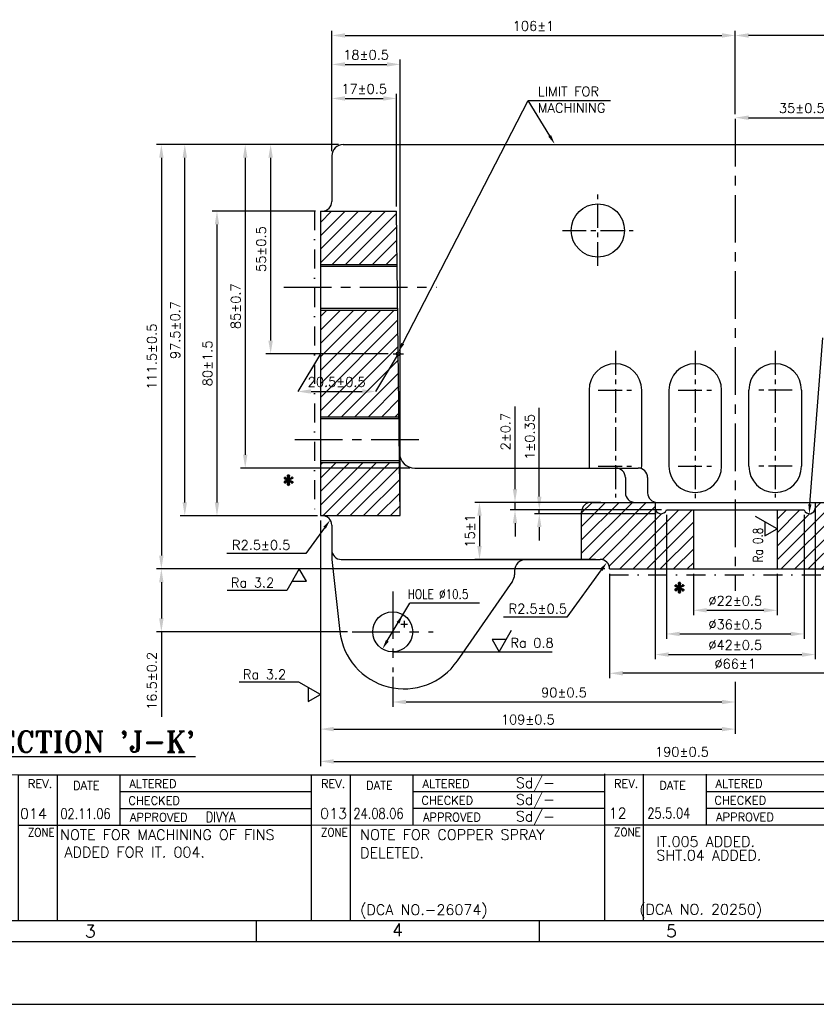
# Model space of a CAD drawing. Extents: x -78 to 847, y 1 to 655.
# Tile 2 of 12: x 99 to 308, y 1 to 260. Entities that reach past the tile are written whole.
import ezdxf
from ezdxf.enums import TextEntityAlignment as Align

# ---------------------------------------------------------------- set-up
doc = ezdxf.new("R2010")
doc.units = 0
doc.header["$MEASUREMENT"] = 0
doc.linetypes.add('CENTER', pattern=[2, 1.25, -0.25, 0.25, -0.25])
doc.linetypes.add('DASHDOT', pattern=[1, 0.5, -0.25, 0, -0.25])
doc.layers.get('0').update_dxf_attribs({"linetype": 'CONTINUOUS'})
doc.layers.get('DEFPOINTS').update_dxf_attribs({"linetype": 'CONTINUOUS'})
for name, color, linetype in [('BEND', 6, 'DASHDOT'), ('CEN', 3, 'CENTER'), ('DIM', 1, 'CONTINUOUS'), ('FORMAT', 3, 'CONTINUOUS'), ('TAXT', 4, 'CONTINUOUS')]:
    doc.layers.add(name, color=color, linetype=linetype)
doc.styles.add('RAJESH', font='romans.shx')
doc.styles.add('ROMANS', font='romans', dxfattribs={"width": 1.5, "height": 1.5})
doc.styles.add('ROMANT', font='romant.shx')
doc.dimstyles.new('RAJESH', dxfattribs={"dimtxt": 2.5, "dimasz": 3.5, "dimexe": 1.25, "dimexo": 1.25, "dimgap": 1.25, "dimtad": 1, "dimzin": 9, "dimdsep": 46, "dimtxsty": 'RAJESH', "dimcen": 0, "dimclrd": 1, "dimclre": 1, "dimclrt": 4, "dimadec": 0, "dimazin": 0, "dimtp": 0.5, "dimtfac": 1, "dimtmove": 0, "dimatfit": 3, "dimfxl": 0, "dimtolj": 1, "dimtzin": 9, "dimarcsym": 0})
pattern_1 = [(45, (-1243.8433, 202.6276), (-1.767767, 1.767767), [])]

# ---------------------------------------------------------------- blocks, each defined once
blk = doc.blocks.new('A$C4DC44A80')
at = {"color": 71}
for p, q in [((20, 54.72), (821, 55)), ((301, 20), (301, 55.05)), ((310.28, 20), (310.28, 54.92)), ((325.28, 42.92), (325.28, 54.92)), ((325.28, 50.83), (371, 50.84)), ((325.28, 46.83), (371, 46.84)), ((301, 42.82), (651, 42.94)), ((20, 20), (821, 20)), ((217.75, 20), (217.75, 15)), ((285.33, 20), (285.33, 15)), ((14.92, 15), (826, 15)), ((0, 0), (841, 0))]:
    blk.add_line(p, q, dxfattribs=at)
at = {"color": 71, "style": 'ROMANS'}
for s, height, p in [('REV.', 2, (303.22, 51.71)), ('DATE', 2, (314.02, 51.3)), ('ALTERED', 2, (327.47, 51.71)), ('CHECKED', 2, (327.21, 47.71)), ('APPROVED', 2, (327.6, 43.71)), ('3', 3, (176.83, 15.94)), ('4', 3, (250.24, 16.26)), ('5', 3, (315.66, 16.01))]:
    blk.add_text(s, height=height, dxfattribs=at).set_placement(p)
at = {"color": 71, "style": 'ROMANS', "width": 0.828469}
blk.add_text('ZONE', height=2, dxfattribs=at).set_placement((303.22, 40.11), (309.61, 40.11), align=Align.FIT)
blk = doc.blocks.new('*D66')
at = {"layer": 'DEFPOINTS', "color": 0}
for p in [(287.01, 255.82), (287.01, 233.91), (181.01, 224.19)]:
    blk.add_point(p, dxfattribs=at)
at = {"layer": 'DIM', "color": 1, "lineweight": -2}
for p, q in [((181.01, 225.44), (181.01, 257.07)), ((287.01, 235.16), (287.01, 257.07)), ((184.51, 255.82), (283.51, 255.82))]:
    blk.add_line(p, q, dxfattribs=at)
at = {"layer": 'DIM', "color": 1}
for points in [[(184.51, 256.41), (184.51, 255.24), (181.01, 255.82)], [(283.51, 256.41), (283.51, 255.24), (287.01, 255.82)]]:
    blk.add_solid(points, dxfattribs=at)
at = {"layer": 'DIM', "color": 4, "insert": (234.01, 258.32), "char_height": 2.5, "attachment_point": 5, "style": 'RAJESH'}
blk.add_mtext('\\A1;106±1', dxfattribs=at)
blk = doc.blocks.new('*D67')
at = {"layer": 'DEFPOINTS', "color": 0}
for p in [(287.01, 255.82), (287.01, 233.91), (354.01, 143.2)]:
    blk.add_point(p, dxfattribs=at)
at = {"layer": 'DIM', "color": 1, "lineweight": -2}
for p, q in [((287.01, 235.16), (287.01, 257.07)), ((354.01, 144.45), (354.01, 257.07)), ((350.51, 255.82), (290.51, 255.82))]:
    blk.add_line(p, q, dxfattribs=at)
at = {"layer": 'DIM', "color": 1}
for points in [[(290.51, 256.41), (290.51, 255.24), (287.01, 255.82)], [(350.51, 256.41), (350.51, 255.24), (354.01, 255.82)]]:
    blk.add_solid(points, dxfattribs=at)
at = {"layer": 'DIM', "color": 4, "insert": (320.51, 258.32), "char_height": 2.5, "attachment_point": 5, "style": 'RAJESH'}
blk.add_mtext('\\A1;67±0.6', dxfattribs=at)
blk = doc.blocks.new('*D68')
at = {"layer": 'DEFPOINTS', "color": 0}
for p in [(199.01, 248.22), (181.01, 224.19), (199.01, 129.69)]:
    blk.add_point(p, dxfattribs=at)
at = {"layer": 'DIM', "color": 1, "lineweight": -2}
for p, q in [((181.01, 225.44), (181.01, 249.47)), ((199.01, 130.94), (199.01, 249.47)), ((184.51, 248.22), (195.51, 248.22))]:
    blk.add_line(p, q, dxfattribs=at)
at = {"layer": 'DIM', "color": 1}
for points in [[(184.51, 248.8), (184.51, 247.64), (181.01, 248.22)], [(195.51, 248.8), (195.51, 247.64), (199.01, 248.22)]]:
    blk.add_solid(points, dxfattribs=at)
at = {"layer": 'DIM', "color": 4, "insert": (190.01, 250.72), "char_height": 2.5, "attachment_point": 5, "style": 'RAJESH'}
blk.add_mtext('\\A1;18±0.5', dxfattribs=at)
blk = doc.blocks.new('*D69')
at = {"layer": 'DEFPOINTS', "color": 0}
for p in [(198.01, 239.28), (181.01, 224.19), (198.01, 209.69)]:
    blk.add_point(p, dxfattribs=at)
at = {"layer": 'DIM', "color": 1, "lineweight": -2}
for p, q in [((181.01, 225.44), (181.01, 240.53)), ((198.01, 210.94), (198.01, 240.53)), ((184.51, 239.28), (194.51, 239.28))]:
    blk.add_line(p, q, dxfattribs=at)
at = {"layer": 'DIM', "color": 1}
for points in [[(184.51, 239.86), (184.51, 238.69), (181.01, 239.28)], [(194.51, 239.86), (194.51, 238.69), (198.01, 239.28)]]:
    blk.add_solid(points, dxfattribs=at)
at = {"layer": 'DIM', "color": 4, "insert": (189.51, 241.78), "char_height": 2.5, "attachment_point": 5, "style": 'RAJESH'}
blk.add_mtext('\\A1;17±0.5', dxfattribs=at)
blk = doc.blocks.new('*D70')
at = {"layer": 'DEFPOINTS', "color": 0}
for p in [(184.01, 227.19), (164.94, 172.19), (197.1, 172.19)]:
    blk.add_point(p, dxfattribs=at)
at = {"layer": 'DIM', "color": 1, "lineweight": -2}
for p, q in [((182.76, 227.19), (163.69, 227.19)), ((164.94, 223.69), (164.94, 175.69)), ((195.85, 172.19), (163.69, 172.19))]:
    blk.add_line(p, q, dxfattribs=at)
at = {"layer": 'DIM', "color": 1}
for points in [[(164.35, 223.69), (165.52, 223.69), (164.94, 227.19)], [(164.35, 175.69), (165.52, 175.69), (164.94, 172.19)]]:
    blk.add_solid(points, dxfattribs=at)
at = {"layer": 'DIM', "color": 4, "insert": (162.44, 199.69), "char_height": 2.5, "attachment_point": 5, "rotation": 90, "style": 'RAJESH'}
blk.add_mtext('\\A1;55±0.5', dxfattribs=at)
blk = doc.blocks.new('*D71')
at = {"layer": 'DEFPOINTS', "color": 0}
for p in [(184.01, 227.19), (158.26, 142.19), (202.8, 142.19)]:
    blk.add_point(p, dxfattribs=at)
at = {"layer": 'DIM', "color": 1, "lineweight": -2}
for p, q in [((182.76, 227.19), (157.01, 227.19)), ((158.26, 223.69), (158.26, 145.69)), ((201.55, 142.19), (157.01, 142.19))]:
    blk.add_line(p, q, dxfattribs=at)
at = {"layer": 'DIM', "color": 1}
for points in [[(157.68, 223.69), (158.85, 223.69), (158.26, 227.19)], [(157.68, 145.69), (158.85, 145.69), (158.26, 142.19)]]:
    blk.add_solid(points, dxfattribs=at)
at = {"layer": 'DIM', "color": 4, "insert": (155.76, 184.69), "char_height": 2.5, "attachment_point": 5, "rotation": 90, "style": 'RAJESH'}
blk.add_mtext('\\A1;85±0.7', dxfattribs=at)
blk = doc.blocks.new('*D72')
at = {"layer": 'DEFPOINTS', "color": 0}
for p in [(178.01, 209.69), (150.84, 129.69), (178.51, 129.69)]:
    blk.add_point(p, dxfattribs=at)
at = {"layer": 'DIM', "color": 1, "lineweight": -2}
for p, q in [((176.76, 209.69), (149.59, 209.69)), ((150.84, 206.19), (150.84, 133.19)), ((177.26, 129.69), (149.59, 129.69))]:
    blk.add_line(p, q, dxfattribs=at)
at = {"layer": 'DIM', "color": 1}
for points in [[(150.26, 206.19), (151.43, 206.19), (150.84, 209.69)], [(150.26, 133.19), (151.43, 133.19), (150.84, 129.69)]]:
    blk.add_solid(points, dxfattribs=at)
at = {"layer": 'DIM', "color": 4, "insert": (148.34, 169.69), "char_height": 2.5, "attachment_point": 5, "rotation": 90, "style": 'RAJESH'}
blk.add_mtext('\\A1;80±1.5', dxfattribs=at)
blk = doc.blocks.new('*D73')
at = {"layer": 'DEFPOINTS', "color": 0}
for p in [(142.38, 227.19), (177.51, 227.19), (177.51, 129.69)]:
    blk.add_point(p, dxfattribs=at)
at = {"layer": 'DIM', "color": 1, "lineweight": -2}
for p, q in [((176.26, 227.19), (141.13, 227.19)), ((142.38, 133.19), (142.38, 223.69)), ((176.26, 129.69), (141.13, 129.69))]:
    blk.add_line(p, q, dxfattribs=at)
at = {"layer": 'DIM', "color": 1}
for points in [[(141.8, 223.69), (142.97, 223.69), (142.38, 227.19)], [(141.8, 133.19), (142.97, 133.19), (142.38, 129.69)]]:
    blk.add_solid(points, dxfattribs=at)
at = {"layer": 'DIM', "color": 4, "insert": (139.88, 178.44), "char_height": 2.5, "attachment_point": 5, "rotation": 90, "style": 'RAJESH'}
blk.add_mtext('\\A1;97.5±0.7', dxfattribs=at)
blk = doc.blocks.new('*D74')
at = {"layer": 'DEFPOINTS', "color": 0}
for p in [(171.97, 227.19), (136.23, 115.69), (254.01, 115.69)]:
    blk.add_point(p, dxfattribs=at)
at = {"layer": 'DIM', "color": 1, "lineweight": -2}
for p, q in [((170.72, 227.19), (134.98, 227.19)), ((136.23, 223.69), (136.23, 119.19)), ((252.76, 115.69), (134.98, 115.69))]:
    blk.add_line(p, q, dxfattribs=at)
at = {"layer": 'DIM', "color": 1}
for points in [[(135.64, 223.69), (136.81, 223.69), (136.23, 227.19)], [(135.64, 119.19), (136.81, 119.19), (136.23, 115.69)]]:
    blk.add_solid(points, dxfattribs=at)
at = {"layer": 'DIM', "color": 4, "insert": (133.73, 171.44), "char_height": 2.5, "attachment_point": 5, "rotation": 90, "style": 'RAJESH'}
blk.add_mtext('\\A1;111.5±0.5', dxfattribs=at)
blk = doc.blocks.new('*D75')
at = {"layer": 'DEFPOINTS', "color": 0}
for p in [(194.12, 115.69), (136.23, 99.19), (186.39, 99.19)]:
    blk.add_point(p, dxfattribs=at)
at = {"layer": 'DIM', "color": 1, "lineweight": -2}
for p, q in [((192.87, 115.69), (134.98, 115.69)), ((136.23, 112.19), (136.23, 102.69)), ((185.14, 99.19), (134.98, 99.19)), ((136.23, 99.19), (136.23, 76.88))]:
    blk.add_line(p, q, dxfattribs=at)
at = {"layer": 'DIM', "color": 1}
for points in [[(135.64, 112.19), (136.81, 112.19), (136.23, 115.69)], [(135.64, 102.69), (136.81, 102.69), (136.23, 99.19)]]:
    blk.add_solid(points, dxfattribs=at)
at = {"layer": 'DIM', "color": 4, "insert": (133.73, 86.29), "char_height": 2.5, "attachment_point": 5, "rotation": 90, "style": 'RAJESH'}
blk.add_mtext('\\A1;16.5±0.2', dxfattribs=at)
blk = doc.blocks.new('A$C6D14758C')
for p, q in [((5.63, 1.85), (0, 5.1)), ((2.43, 3.7), (2.43, 0)), ((2.43, 0), (5.63, 1.85))]:
    blk.add_line(p, q)
blk = doc.blocks.new('*D76')
at = {"layer": 'DEFPOINTS', "color": 0}
for p in [(178.01, 129.69), (287.01, 87.34), (287.01, 73.63)]:
    blk.add_point(p, dxfattribs=at)
at = {"layer": 'DIM', "color": 1, "lineweight": -2}
for p, q in [((178.01, 128.44), (178.01, 72.38)), ((287.01, 86.09), (287.01, 72.38)), ((181.51, 73.63), (283.51, 73.63))]:
    blk.add_line(p, q, dxfattribs=at)
at = {"layer": 'DIM', "color": 1}
for points in [[(181.51, 74.21), (181.51, 73.04), (178.01, 73.63)], [(283.51, 74.21), (283.51, 73.04), (287.01, 73.63)]]:
    blk.add_solid(points, dxfattribs=at)
at = {"layer": 'DIM', "color": 4, "insert": (232.51, 76.13), "char_height": 2.5, "attachment_point": 5, "style": 'RAJESH'}
blk.add_mtext('\\A1;109±0.5', dxfattribs=at)
blk = doc.blocks.new('*D77')
at = {"layer": 'DEFPOINTS', "color": 0}
for p in [(368.01, 138.1), (178.01, 128.69), (368.01, 65.15)]:
    blk.add_point(p, dxfattribs=at)
at = {"layer": 'DIM', "color": 1, "lineweight": -2}
for p, q in [((368.01, 136.85), (368.01, 63.9)), ((178.01, 127.44), (178.01, 63.9)), ((181.51, 65.15), (364.51, 65.15))]:
    blk.add_line(p, q, dxfattribs=at)
at = {"layer": 'DIM', "color": 1}
for points in [[(181.51, 65.73), (181.51, 64.56), (178.01, 65.15)], [(364.51, 65.73), (364.51, 64.56), (368.01, 65.15)]]:
    blk.add_solid(points, dxfattribs=at)
at = {"layer": 'DIM', "color": 4, "insert": (273.01, 67.65), "char_height": 2.5, "attachment_point": 5, "style": 'RAJESH'}
blk.add_mtext('\\A1;190±0.5', dxfattribs=at)
blk = doc.blocks.new('*D78')
at = {"layer": 'DEFPOINTS', "color": 0}
for p in [(197.01, 88.58), (287.01, 87.34), (197.01, 80.75)]:
    blk.add_point(p, dxfattribs=at)
at = {"layer": 'DIM', "color": 1, "lineweight": -2}
for p, q in [((197.01, 87.33), (197.01, 79.5)), ((287.01, 86.09), (287.01, 79.5)), ((283.51, 80.75), (200.51, 80.75))]:
    blk.add_line(p, q, dxfattribs=at)
at = {"layer": 'DIM', "color": 1}
for points in [[(200.51, 81.33), (200.51, 80.17), (197.01, 80.75)], [(283.51, 81.33), (283.51, 80.17), (287.01, 80.75)]]:
    blk.add_solid(points, dxfattribs=at)
at = {"layer": 'DIM', "color": 4, "insert": (242.01, 83.25), "char_height": 2.5, "attachment_point": 5, "style": 'RAJESH'}
blk.add_mtext('\\A1;90±0.5', dxfattribs=at)
blk = doc.blocks.new('*D79')
at = {"layer": 'DEFPOINTS', "color": 0}
for p in [(276.01, 115.69), (298.01, 115.69), (298.01, 104.84)]:
    blk.add_point(p, dxfattribs=at)
at = {"layer": 'DIM', "color": 1, "lineweight": -2}
for p, q in [((276.01, 114.44), (276.01, 103.59)), ((298.01, 114.44), (298.01, 103.59)), ((279.51, 104.84), (294.51, 104.84))]:
    blk.add_line(p, q, dxfattribs=at)
at = {"layer": 'DIM', "color": 1}
for points in [[(279.51, 105.42), (279.51, 104.26), (276.01, 104.84)], [(294.51, 105.42), (294.51, 104.26), (298.01, 104.84)]]:
    blk.add_solid(points, dxfattribs=at)
at = {"layer": 'DIM', "color": 4, "insert": (287.01, 107.34), "char_height": 2.5, "attachment_point": 5, "style": 'RAJESH'}
blk.add_mtext('\\A1;%%C22±0.5', dxfattribs=at)
blk = doc.blocks.new('*D80')
at = {"layer": 'DEFPOINTS', "color": 0}
for p in [(268.92, 131.19), (305.09, 131.19), (305.09, 98.63)]:
    blk.add_point(p, dxfattribs=at)
at = {"layer": 'DIM', "color": 1, "lineweight": -2}
for p, q in [((268.92, 129.94), (268.92, 97.38)), ((305.09, 129.94), (305.09, 97.38)), ((272.42, 98.63), (301.59, 98.63))]:
    blk.add_line(p, q, dxfattribs=at)
at = {"layer": 'DIM', "color": 1}
for points in [[(272.42, 99.21), (272.42, 98.04), (268.92, 98.63)], [(301.59, 99.21), (301.59, 98.04), (305.09, 98.63)]]:
    blk.add_solid(points, dxfattribs=at)
at = {"layer": 'DIM', "color": 4, "insert": (287.01, 101.13), "char_height": 2.5, "attachment_point": 5, "style": 'RAJESH'}
blk.add_mtext('\\A1;%%C36±0.5', dxfattribs=at)
blk = doc.blocks.new('*D81')
at = {"layer": 'DEFPOINTS', "color": 0}
for p in [(266.01, 133.19), (308.01, 133.19), (308.01, 93.21)]:
    blk.add_point(p, dxfattribs=at)
at = {"layer": 'DIM', "color": 1, "lineweight": -2}
for p, q in [((266.01, 131.94), (266.01, 91.96)), ((308.01, 131.94), (308.01, 91.96)), ((269.51, 93.21), (304.51, 93.21))]:
    blk.add_line(p, q, dxfattribs=at)
at = {"layer": 'DIM', "color": 1}
for points in [[(269.51, 93.79), (269.51, 92.63), (266.01, 93.21)], [(304.51, 93.79), (304.51, 92.63), (308.01, 93.21)]]:
    blk.add_solid(points, dxfattribs=at)
at = {"layer": 'DIM', "color": 4, "insert": (287.01, 95.71), "char_height": 2.5, "attachment_point": 5, "style": 'RAJESH'}
blk.add_mtext('\\A1;%%c42±0.5', dxfattribs=at)
blk = doc.blocks.new('*D82')
at = {"layer": 'DEFPOINTS', "color": 0}
for p in [(254.01, 115.69), (320.01, 115.69), (254.01, 88.3)]:
    blk.add_point(p, dxfattribs=at)
at = {"layer": 'DIM', "color": 1, "lineweight": -2}
for p, q in [((254.01, 114.44), (254.01, 87.05)), ((320.01, 114.44), (320.01, 87.05)), ((316.51, 88.3), (257.51, 88.3))]:
    blk.add_line(p, q, dxfattribs=at)
at = {"layer": 'DIM', "color": 1}
for points in [[(257.51, 88.88), (257.51, 87.72), (254.01, 88.3)], [(316.51, 88.88), (316.51, 87.72), (320.01, 88.3)]]:
    blk.add_solid(points, dxfattribs=at)
at = {"layer": 'DIM', "color": 4, "insert": (287.01, 90.8), "char_height": 2.5, "attachment_point": 5, "style": 'RAJESH'}
blk.add_mtext('\\A1;%%C66±1', dxfattribs=at)
blk = doc.blocks.new('*D84')
at = {"layer": 'DEFPOINTS', "color": 0}
for p in [(172.05, 162.31), (192.52, 162.31), (192.52, 162.31)]:
    blk.add_point(p, dxfattribs=at)
at = {"layer": 'DIM', "color": 1, "lineweight": -2}
blk.add_line((175.55, 162.31), (189.02, 162.31), dxfattribs=at)
at = {"layer": 'DIM', "color": 1}
for points in [[(175.55, 162.89), (175.55, 161.73), (172.05, 162.31)], [(189.02, 162.89), (189.02, 161.73), (192.52, 162.31)]]:
    blk.add_solid(points, dxfattribs=at)
at = {"layer": 'DIM', "color": 4, "insert": (182.28, 164.81), "char_height": 2.5, "attachment_point": 5, "style": 'RAJESH'}
blk.add_mtext('\\A1;20.5±0.5', dxfattribs=at)
blk = doc.blocks.new('*D85')
at = {"layer": 'DEFPOINTS', "color": 0}
for p in [(287.01, 233.91), (321.97, 234.23), (321.97, 130.69)]:
    blk.add_point(p, dxfattribs=at)
at = {"layer": 'DIM', "color": 1, "lineweight": -2}
for p, q in [((287.01, 235.16), (287.01, 235.48)), ((321.97, 131.94), (321.97, 235.48)), ((290.51, 234.23), (318.47, 234.23))]:
    blk.add_line(p, q, dxfattribs=at)
at = {"layer": 'DIM', "color": 1}
for points in [[(290.51, 234.81), (290.51, 233.64), (287.01, 234.23)], [(318.47, 234.81), (318.47, 233.64), (321.97, 234.23)]]:
    blk.add_solid(points, dxfattribs=at)
at = {"layer": 'DIM', "color": 4, "insert": (304.49, 236.73), "char_height": 2.5, "attachment_point": 5, "style": 'RAJESH'}
blk.add_mtext('\\A1;35±0.5', dxfattribs=at)
blk = doc.blocks.new('*D93')
at = {"layer": 'DEFPOINTS', "color": 0}
for p in [(249.15, 133.19), (229.15, 131.19), (268.92, 131.19)]:
    blk.add_point(p, dxfattribs=at)
at = {"layer": 'DIM', "color": 1, "lineweight": -2}
for p, q in [((229.15, 136.69), (229.15, 158.37)), ((247.9, 133.19), (227.9, 133.19)), ((229.15, 131.19), (229.15, 133.19)), ((267.67, 131.19), (227.9, 131.19)), ((229.15, 127.69), (229.15, 124.19))]:
    blk.add_line(p, q, dxfattribs=at)
at = {"layer": 'DIM', "color": 1}
for points in [[(228.56, 136.69), (229.73, 136.69), (229.15, 133.19)], [(228.56, 127.69), (229.73, 127.69), (229.15, 131.19)]]:
    blk.add_solid(points, dxfattribs=at)
at = {"layer": 'DIM', "color": 4, "insert": (226.65, 151.77), "char_height": 2.5, "attachment_point": 5, "rotation": 90, "style": 'RAJESH'}
blk.add_mtext('\\A1;2±0.7', dxfattribs=at)
blk = doc.blocks.new('*D94')
at = {"layer": 'DEFPOINTS', "color": 0}
for p in [(235.53, 130.19), (267.51, 130.19), (268.92, 131.19)]:
    blk.add_point(p, dxfattribs=at)
at = {"layer": 'DIM', "color": 1, "lineweight": -2}
for p, q in [((235.53, 134.69), (235.53, 157.99)), ((267.67, 131.19), (234.28, 131.19)), ((266.26, 130.19), (234.28, 130.19)), ((235.53, 130.19), (235.53, 131.19)), ((235.53, 126.69), (235.53, 123.19))]:
    blk.add_line(p, q, dxfattribs=at)
at = {"layer": 'DIM', "color": 1}
for points in [[(234.94, 134.69), (236.11, 134.69), (235.53, 131.19)], [(234.94, 126.69), (236.11, 126.69), (235.53, 130.19)]]:
    blk.add_solid(points, dxfattribs=at)
at = {"layer": 'DIM', "color": 4, "insert": (233.03, 150.37), "char_height": 2.5, "attachment_point": 5, "rotation": 90, "style": 'RAJESH'}
blk.add_mtext('\\A1;1±0.35', dxfattribs=at)
blk = doc.blocks.new('*D95')
at = {"layer": 'DEFPOINTS', "color": 0}
for p in [(252.96, 133.19), (219.82, 118.19), (251.51, 118.19)]:
    blk.add_point(p, dxfattribs=at)
at = {"layer": 'DIM', "color": 1, "lineweight": -2}
for p, q in [((251.71, 133.19), (218.57, 133.19)), ((219.82, 129.69), (219.82, 121.69)), ((250.26, 118.19), (218.57, 118.19))]:
    blk.add_line(p, q, dxfattribs=at)
at = {"layer": 'DIM', "color": 1}
for points in [[(219.24, 129.69), (220.4, 129.69), (219.82, 133.19)], [(219.24, 121.69), (220.4, 121.69), (219.82, 118.19)]]:
    blk.add_solid(points, dxfattribs=at)
at = {"layer": 'DIM', "color": 4, "insert": (217.32, 125.69), "char_height": 2.5, "attachment_point": 5, "rotation": 90, "style": 'RAJESH'}
blk.add_mtext('\\A1;15±1', dxfattribs=at)
blk = doc.blocks.new('*D97')
at = {"layer": 'DEFPOINTS', "color": 0}
for p in [(249.15, 133.19), (321.57, 133.19), (322.42, 133.04), (341.21, 128.64), (343.29, 125.45)]:
    blk.add_point(p, dxfattribs=at)
at = {"layer": 'DIM', "color": 1}
blk.add_line((323.26, 133.19), (342.99, 133.19), dxfattribs=at)
for start, end in [(10.1734, 20.3467), (340, 0), (319.6533, 329.8266)]:
    blk.add_arc((322.01, 133.19), 19.74, start, end, dxfattribs=at)
for points in [[(342.02, 136.73), (340.85, 136.63), (341.74, 133.19)], [(338.54, 123.52), (339.6, 123.03), (340.55, 126.44)]]:
    blk.add_solid(points, dxfattribs=at)
at = {"layer": 'DIM', "color": 4, "insert": (344.38, 135.35), "char_height": 2.5, "attachment_point": 5, "rotation": 275.5098, "style": 'RAJESH'}
blk.add_mtext("\\A1;20°±30'", dxfattribs=at)
blk = doc.blocks.new('A$C6DB648A4')
at = {"color": 71}
for p, q in [((-77, -0.03), (0, 0)), ((-50.29, -13.11), (-50.29, 0.09)), ((-77, -38.33), (-77, -0.03)), ((-66.79, -38.33), (-66.79, -0.02)), ((-50.29, -4.42), (0, -4.4)), ((-50.29, -8.82), (0, -8.8)), ((-77, -13.23), (0, -13.2))]:
    blk.add_line(p, q, dxfattribs=at)
blk.add_line((0, -13.2), (0, 0))
at = {"color": 71, "style": 'ROMANS'}
for s, p in [('REV.', (-74.56, -3.45)), ('DATE', (-62.68, -3.9)), ('ALTERED', (-47.88, -3.45)), ('CHECKED', (-48.16, -7.85)), ('APPROVED', (-47.74, -12.24))]:
    blk.add_text(s, height=2.2, dxfattribs=at).set_placement(p)
at = {"color": 71, "style": 'ROMANS', "width": 0.828469}
blk.add_text('ZONE', height=2.2, dxfattribs=at).set_placement((-74.56, -16.21), (-67.53, -16.21), align=Align.FIT)

msp = doc.modelspace()

# ---------------------------------------------------------------- hatches: boundary and pattern name
h = msp.add_hatch()
h.set_pattern_fill('ANSI31', color=4, scale=20, style=0)
h.set_pattern_definition(pattern_1)
h.paths.add_polyline_path([(198.182, 195.694), (198.007, 209.694), (178.007, 209.694), (178.007, 195.694)])
h.paths.add_polyline_path([(198.332, 183.694), (178.007, 183.694), (178.007, 155.694), (198.682, 155.694)])
h.paths.add_polyline_path([(178.007, 143.694), (178.007, 129.694), (199.007, 129.694), (198.832, 143.694)])
h = msp.add_hatch()
h.set_pattern_fill('ANSI31', color=4, scale=20, style=0)
h.set_pattern_definition(pattern_1)
h.paths.add_polyline_path([(276.007, 131.194), (268.921, 131.194, -0.843039), (266.007, 131.694), (266.007, 133.194), (249.153, 133.194, 0.4142136), (246.653, 130.694), (246.653, 118.194), (251.507, 118.194, -0.4142136), (254.007, 115.694), (276.007, 115.694)])
h.paths.add_polyline_path([(321.967, 130.694, 0.4142136), (319.467, 133.194), (308.007, 133.194), (308.007, 131.694, -0.843039), (305.092, 131.194), (298.007, 131.194), (298.007, 115.694), (320.007, 115.694, -0.3518042), (321.967, 118.135)])

# ---------------------------------------------------------------- linework, layer by layer
for p, q in [((184.007, 227.194), (350.007, 227.194)), ((181.007, 224.194), (181.007, 212.194)), ((178.007, 209.694), (178.007, 129.694)), ((178.007, 209.694), (198.007, 209.694)), ((199.007, 129.694), (198.007, 209.694)), ((178.007, 195.694), (198.182, 195.694)), ((178.007, 195.194), (198.188, 195.194)), ((178.007, 184.194), (198.325, 184.194)), ((178.007, 183.694), (198.332, 183.694)), ((197.096, 172.194), (199.873, 172.194)), ((248.587, 162.694), (248.587, 142.694)), ((262.427, 142.694), (262.427, 162.694)), ((269.587, 162.694), (269.587, 142.694)), ((283.427, 142.694), (283.427, 162.694)), ((290.587, 142.694), (290.587, 162.694)), ((304.427, 162.694), (304.427, 142.694)), ((178.007, 155.694), (198.682, 155.694)), ((178.007, 155.194), (198.688, 155.194)), ((178.007, 144.194), (198.825, 144.194)), ((178.007, 143.694), (198.832, 143.694)), ((202.801, 142.194), (261.484, 142.194)), ((258.151, 139.694), (258.151, 135.694)), ((263.984, 139.694), (263.984, 135.694)), ((249.153, 133.194), (321.566, 133.194)), ((266.007, 133.194), (266.007, 131.694)), ((308.007, 133.194), (308.007, 131.694)), ((178.007, 129.694), (199.007, 129.694)), ((246.653, 118.194), (246.653, 130.694)), ((268.921, 131.194), (305.092, 131.194)), ((276.007, 131.194), (276.007, 115.694)), ((298.007, 131.194), (298.007, 115.694)), ((181.007, 127.194), (181.007, 118.194)), ((181.007, 118.194), (183.111, 99.311)), ((183.507, 118.194), (251.507, 118.194)), ((229.007, 115.194), (229.007, 114.194)), ((254.007, 115.694), (320.007, 115.694)), ((228.475, 112.489), (213.992, 91.53))]:
    msp.add_line(p, q)
for centre, radius in [((250.914, 204.604), 7), ((198.475, 172.194), 0.496), ((197.007, 99.194), 5.25)]:
    msp.add_circle(centre, radius)
for centre, radius, start, end in [((184.007, 224.194), 3, 90, 180), ((178.507, 212.194), 2.5, 270, 0), ((255.507, 162.694), 6.92, 0, 180), ((276.507, 162.694), 6.92, 0, 180), ((297.507, 162.694), 6.92, 0, 180), ((202.801, 146.194), 4, 180.71616, 270), ((255.507, 142.694), 6.92, 180, 184.14348), ((255.507, 142.694), 6.92, 354.43139, 0), ((276.507, 142.694), 6.92, 180, 0), ((297.507, 142.694), 6.92, 180, 0), ((255.651, 139.694), 2.5, 0, 90), ((261.484, 139.694), 2.5, 0, 90), ((260.651, 135.694), 2.5, 180, 270), ((266.484, 135.694), 2.5, 180, 270), ((249.153, 130.694), 2.5, 90, 180), ((178.507, 127.194), 2.5, 0, 90), ((267.507, 131.694), 1.5, 180, 340.52878), ((306.507, 131.694), 1.5, 199.47122, 0), ((183.507, 120.694), 2.5, 180, 270), ((232.007, 115.194), 3, 90, 180), ((251.507, 115.694), 2.5, 0, 90), ((226.007, 114.194), 3, 325.35596, 0), ((200.007, 101.194), 17, 186.35966, 325.35596)]:
    msp.add_arc(centre, radius, start, end)
at = {"layer": 'BEND', "ltscale": 10}
for p, q in [((176.47, 209.694), (176.47, 129.694)), ((254.007, 114.19), (320.007, 114.19))]:
    msp.add_line(p, q, dxfattribs=at)
at = {"layer": 'CEN', "ltscale": 10}
for p, q in [((287.007, 233.91), (287.007, 109.918)), ((168.415, 189.694), (208.481, 189.694)), ((171.335, 149.694), (205.989, 149.694)), ((197.007, 109.811), (197.007, 88.577)), ((199.132, 101.194), (200.881, 101.194)), ((200.007, 102.069), (200.007, 100.32)), ((186.39, 99.194), (207.623, 99.194))]:
    msp.add_line(p, q, dxfattribs=at)
at = {"layer": 'CEN', "ltscale": 5}
for p, q in [((250.914, 195.3), (250.914, 214.027)), ((241.61, 204.604), (260.219, 204.604)), ((255.507, 172.948), (255.507, 134.438)), ((276.507, 172.948), (276.507, 134.331)), ((297.507, 172.948), (297.507, 134.438)), ((251.018, 162.694), (260.347, 162.694)), ((272.018, 162.694), (281.347, 162.694)), ((301.995, 162.694), (292.666, 162.694)), ((251.018, 142.694), (260.347, 142.694)), ((272.018, 142.694), (281.347, 142.694)), ((301.995, 142.694), (292.666, 142.694))]:
    msp.add_line(p, q, dxfattribs=at)
at = {"layer": 'DEFPOINTS', "color": 0, "linetype": 'ByBlock'}
for p in [(199.698, 103.702), (199.698, 103.702), (194.315, 94.687)]:
    msp.add_point(p, dxfattribs=at)
at = {"layer": 'DIM', "color": 1}
for p, q in [((199.645, 174.911), (232.613, 238.733)), ((238.261, 229.452), (232.613, 238.733)), ((232.613, 238.733), (235.648, 238.733)), ((235.648, 238.733), (254.267, 238.733)), ((306.632, 132.688), (310.006, 176.381)), ((179.126, 126.542), (174.162, 119.741)), ((171.118, 119.741), (153.451, 119.741)), ((174.162, 119.741), (171.118, 119.741)), ((251.8, 115.443), (242.721, 103.003)), ((219.794, 106.69), (201.482, 106.69)), ((242.721, 103.003), (226.126, 103.003))]:
    msp.add_line(p, q, dxfattribs=at)
at = {"layer": 'DIM'}
for p, q in [((178.007, 172.194), (172.048, 162.312)), ((198.475, 172.194), (192.517, 162.312)), ((169.22, 110.06), (153.511, 110.06)), ((197.007, 93.944), (238.886, 93.944)), ((172.372, 85.96), (156.663, 85.96))]:
    msp.add_line(p, q, dxfattribs=at)
at = {"layer": 'DIM', "color": 1, "linetype": 'ByBlock'}
msp.add_line((195.597, 96.833), (201.482, 106.69), dxfattribs=at)
at = {"layer": 'DIM', "color": 1}
for points in [[(238.617, 229.668), (237.905, 229.235), (239.561, 227.316)], [(200.015, 174.719), (199.275, 175.102), (198.498, 172.689)], [(307.048, 132.656), (306.217, 132.72), (306.44, 130.196)], [(178.789, 126.788), (179.462, 126.297), (180.6, 128.562)], [(251.464, 115.688), (252.137, 115.197), (253.274, 117.462)]]:
    msp.add_solid(points, dxfattribs=at)
at = {"layer": 'DIM', "color": 1, "linetype": 'ByBlock'}
for points in [[(198.059, 101.769), (198.774, 101.342), (199.698, 103.702)], [(195.239, 97.047), (195.955, 96.62), (194.315, 94.687)]]:
    msp.add_solid(points, dxfattribs=at)

# ---------------------------------------------------------------- block references
for p in [(175.72, 61.622), (252.718, 61.649)]:
    msp.add_blockref('A$C6DB648A4', p)
at = {"layer": 'DIM'}
for p in [(292.372, 124.418), (172.372, 80.856)]:
    msp.add_blockref('A$C6D14758C', p, dxfattribs=at)
for p, rotation in [((174.324, 110.06), 90), ((223.125, 99.579), 270)]:
    msp.add_blockref('A$C6D14758C', p, dxfattribs=dict(at, rotation=rotation))
at = {"layer": 'FORMAT', "xscale": 1.1, "yscale": 1.1, "zscale": 1.1}
msp.add_blockref('A$C4DC44A80', (-78.382, 1.35), dxfattribs=at)

# ---------------------------------------------------------------- texts
at = {"layer": 'DIM', "color": 4, "style": 'RAJESH'}
for s, p in [('LIMIT FOR ', (235.133, 239.857)), ('MACHINING', (235.133, 235.554))]:
    msp.add_text(s, height=2.5, dxfattribs=at).set_placement(p)
at = {"layer": 'DIM', "color": 6}
for s, height, style, p in [('*', 5, 'ROMANT', (167.909, 135.462)), ('Ra 3.2', 2.5, 'ROMANS', (154.517, 110.858)), ('*', 5, 'ROMANT', (270.613, 107.193)), ('Ra 0.8', 2.5, 'ROMANS', (227.929, 95.039)), ('Ra 3.2', 2.5, 'ROMANS', (157.669, 86.758))]:
    msp.add_text(s, height=height, dxfattribs=dict(at, style=style)).set_placement(p)
at = {"layer": 'DIM', "color": 6, "style": 'ROMANS', "width": 0.8}
msp.add_text('Ra 0.8', height=2.5, rotation=90, dxfattribs=at).set_placement((294.223, 117.444))
at = {"layer": 'DIM', "color": 4, "style": 'RAJESH', "width": 0.8}
msp.add_text('HOLE %%C10.5', height=2.5, dxfattribs=at).set_placement((200.958, 107.843))
at = {"layer": 'DIM', "color": 4, "char_height": 2.5, "attachment_point": 6, "style": 'RAJESH'}
for insert in [(170.118, 121.991), (242.793, 105.253)]:
    msp.add_mtext('\\A1;R2.5±0.5', dxfattribs=dict(at, insert=insert))
at = {"layer": 'TAXT', "color": 6}
for s, height, style, p in [("%%USECTION 'J-K'", 5.5, 'ROMANT', (88.366, 67.568)), ('Sd/-', 2.75, 'ROMANS', (229.363, 58.154)), ('Sd/-', 2.75, 'ROMANS', (229.363, 53.76)), ('014', 2.75, 'ROMANS', (99.097, 50.051)), ('013', 2.75, 'ROMANS', (177.938, 50.079)), ('Sd/-', 2.75, 'ROMANS', (229.363, 49.366)), ('12', 2.75, 'ROMANS', (253.766, 50.187)), ('NOTE FOR MACHINING OF FINS ', 2.75, 'ROMANS', (109.631, 44.512)), ('NOTE FOR COPPER SPRAY ', 2.75, 'ROMANS', (188.472, 44.54)), ('IT.005 ADDED.', 2.75, 'ROMANS', (266.274, 42.712)), ('ADDED FOR IT. 004.', 2.75, 'ROMANS', (110.778, 39.932)), ('DELETED.', 2.75, 'ROMANS', (188.472, 39.752)), ('SHT.04 ADDED.', 2.75, 'ROMANS', (266.274, 39.124)), ('(DCA NO.-26074)    ', 2.75, 'ROMANS', (188.472, 24.814)), ('(DCA NO. 20250)', 2.75, 'ROMANS', (261.786, 24.922))]:
    msp.add_text(s, height=height, dxfattribs=dict(at, style=style)).set_placement(p)
at = {"layer": 'TAXT', "color": 6, "style": 'ROMANS', "width": 0.8}
for s, p in [('02.11.06', (109.696, 50.051)), ('DIVYA', (147.854, 49.176)), ('24.08.06', (186.677, 50.079)), ('25.5.04', (263.893, 50.187))]:
    msp.add_text(s, height=2.75, dxfattribs=at).set_placement(p)

# ---------------------------------------------------------------- dimensions: what is measured, and where the dimension line sits
at = {"layer": 'DIM'}
for base, p1, p2, text, picture, middle in [((287.007, 255.823), (181.007, 224.194), (287.007, 233.91), '<>±1', '*D66', (234.007, 258.323)), ((287.007, 255.823), (354.007, 143.198), (287.007, 233.91), '<>±0.6', '*D67', (320.507, 258.323)), ((199.007, 248.218), (181.007, 224.194), (199.007, 129.694), '<>±0.5', '*D68', (190.007, 250.718)), ((198.007, 239.276), (181.007, 224.194), (198.007, 209.694), '<>±0.5', '*D69', (189.507, 241.776)), ((321.967, 234.228), (287.007, 233.91), (321.967, 130.694), '35±0.5', '*D85', (304.487, 236.728)), ((192.517, 162.312), (172.048, 162.312), (192.517, 162.312), '20.5±0.5', '*D84', (182.283, 164.812)), ((368.007, 65.148), (178.007, 128.694), (368.007, 138.102), '<>±0.5', '*D77', (273.007, 67.648)), ((308.007, 93.21), (266.007, 133.194), (308.007, 133.194), '%%c<>±0.5', '*D81', (287.007, 95.71)), ((287.007, 73.627), (178.007, 129.694), (287.007, 87.339), '<>±0.5', '*D76', (232.507, 76.127)), ((305.092, 98.626), (268.921, 131.194), (305.092, 131.194), '%%C36±0.5', '*D80', (287.007, 101.126)), ((254.007, 88.301), (320.007, 115.694), (254.007, 115.694), '%%C<>±1', '*D82', (287.007, 90.801)), ((298.007, 104.84), (276.007, 115.694), (298.007, 115.694), '%%C<>±0.5', '*D79', (287.007, 107.34)), ((197.007, 80.749), (287.007, 87.339), (197.007, 88.577), '<>±0.5', '*D78', (242.007, 83.249))]:
    dim = msp.add_linear_dim(base=base, p1=p1, p2=p2, text=text, dimstyle='RAJESH', dxfattribs=at)
    dim.commit()
    dim.dimension.update_dxf_attribs({"geometry": picture, "text_midpoint": middle})
for base, p1, p2, text, picture, middle in [((136.227, 115.694), (171.971, 227.194), (254.007, 115.694), '<>±0.5', '*D74', (133.727, 171.444)), ((142.383, 227.194), (177.507, 129.694), (177.507, 227.194), '<>±0.7', '*D73', (139.883, 178.444)), ((158.263, 142.194), (184.007, 227.194), (202.801, 142.194), '<>±0.7', '*D71', (155.763, 184.694)), ((164.936, 172.194), (184.007, 227.194), (197.096, 172.194), '<>±0.5', '*D70', (162.436, 199.694)), ((150.843, 129.694), (178.007, 209.694), (178.507, 129.694), '<>±1.5', '*D72', (148.343, 169.694)), ((219.821, 118.194), (252.965, 133.194), (251.507, 118.194), '<>±1', '*D95', (217.321, 125.694)), ((136.227, 99.194), (194.117, 115.694), (186.39, 99.194), '<>±0.2', '*D75', (133.727, 86.29))]:
    dim = msp.add_linear_dim(base=base, p1=p1, p2=p2, angle=90, text=text, dimstyle='RAJESH', dxfattribs=at)
    dim.commit()
    dim.dimension.update_dxf_attribs({"geometry": picture, "text_midpoint": middle})
for base, p1, p2, text, picture, middle in [((229.148, 131.194), (249.153, 133.194), (268.921, 131.194), '<>±0.7', '*D93', (229.148, 151.766)), ((235.527, 130.194), (268.921, 131.194), (267.507, 130.194), '<>±0.35', '*D94', (235.527, 150.374))]:
    dim = msp.add_linear_dim(base=base, p1=p1, p2=p2, angle=90, text=text, dimstyle='RAJESH', dxfattribs=at)
    dim.commit()
    dim.dimension.update_dxf_attribs({"geometry": picture, "text_midpoint": middle, "dimtype": 160})
dim = msp.add_angular_dim_2l(base=(341.212, 128.642), line1=((322.421, 133.044), (343.289, 125.448)), line2=((249.153, 133.194), (321.566, 133.194)), text="<>±30'", dimstyle='RAJESH', override={"dimdec": 0}, dxfattribs=at)
dim.commit()
dim.dimension.update_dxf_attribs({"geometry": '*D97', "text_midpoint": (341.653, 135.089), "dimtype": 162})

doc.saveas('drawing.dxf')
